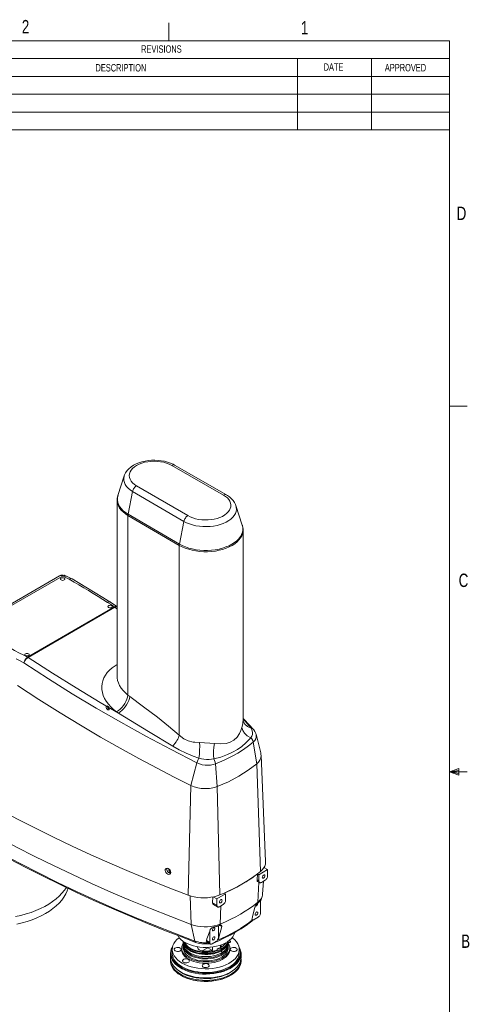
# Model space of a CAD drawing. Extents: x 13 to 426, y 6 to 274.
# Tile 40 of 40: x 339 to 420, y 99 to 274. Entities that reach past the tile are written whole.
import ezdxf

# ---------------------------------------------------------------- set-up
doc = ezdxf.new("R2010")
doc.units = 0
doc.header["$MEASUREMENT"] = 0
doc.styles.add('SLDTEXTSTYLE0', font='txt', dxfattribs={"width": 0.75})

msp = doc.modelspace()

# ---------------------------------------------------------------- linework, layer by layer
at = {"color": 7, "linetype": 'Continuous', "lineweight": 0}
for p, q in [((365.94, 270.31), (365.94, 273.48)), ((321.88, 260.78), (415.96, 260.78)), ((321.88, 257.61), (415.96, 257.61)), ((415.96, 254.43), (321.88, 254.43)), ((415.96, 205.22), (419.13, 205.22)), ((415.96, 140.02), (417.66, 140.63)), ((417.66, 140.63), (417.66, 139.45)), ((415.96, 140.02), (417.66, 140.25)), ((415.96, 140.02), (419.13, 140.02)), ((415.96, 140.02), (417.66, 139.45)), ((415.96, 140.02), (417.66, 139.76))]:
    msp.add_line(p, q, dxfattribs=at)
at = {"color": 7, "linetype": 'Continuous', "lineweight": 15}
for p, q in [((15.91, 270.31), (415.96, 270.31)), ((415.96, 9.96), (415.96, 270.31)), ((321.88, 267.13), (415.96, 267.13)), ((388.85, 267.13), (388.85, 254.43)), ((402.06, 267.13), (402.06, 254.43)), ((321.88, 263.96), (415.96, 263.96)), ((375.67, 189.36), (366.44, 194.64)), ((376.18, 189.41), (366.95, 194.69)), ((357.97, 192.77), (356.85, 189.3)), ((359.46, 189.99), (358.65, 185.94)), ((368.61, 184.66), (359.46, 189.99)), ((360.15, 191.01), (369.31, 185.68)), ((356.71, 188.4), (356.71, 157.02)), ((356.86, 189.32), (356.85, 189.3)), ((379.01, 184), (377.89, 187.47)), ((367.78, 180.39), (358.63, 185.72)), ((358.63, 185.72), (358.63, 153.69)), ((358.65, 185.94), (367.8, 180.61)), ((368.61, 184.66), (367.8, 180.61)), ((379.15, 149.01), (379.15, 183.09)), ((367.78, 180.39), (367.78, 146.57)), ((346.44, 174.96), (330.7, 165.88)), ((346.94, 174.91), (331.21, 165.83)), ((347.26, 174.79), (346.94, 174.91)), ((348.14, 174.36), (347.26, 174.79)), ((340.72, 160.49), (356.2, 169.42)), ((356.29, 169.37), (340.81, 160.43)), ((356.71, 169.03), (356.29, 169.37)), ((358.63, 153.69), (358.94, 153.46)), ((354.97, 151.71), (354.97, 151.76)), ((356.92, 150.5), (356.6, 150.73)), ((382.31, 143.4), (381.47, 146.76)), ((380.98, 145.33), (381.6, 141.47)), ((383.18, 124.02), (382.37, 143.02)), ((370.91, 141.64), (369.83, 137.59)), ((374.25, 141.44), (374.57, 137.41)), ((381.6, 141.47), (382.26, 122.28)), ((369.83, 137.59), (369.38, 118.05)), ((374.57, 137.41), (375.04, 118.11)), ((382.89, 122.97), (383.53, 122.6)), ((382.96, 122.93), (382.97, 123.11)), ((365.7, 122.25), (366.15, 122.05)), ((365.91, 122.06), (365.91, 122.15)), ((366.15, 122.27), (366.15, 122.05)), ((366.24, 122.24), (366.15, 122.27)), ((366.15, 122.05), (366.24, 122.01)), ((366.19, 121.98), (366.19, 122.03)), ((381.66, 120.77), (381.72, 121.85)), ((381.72, 121.85), (381.98, 121.7)), ((381.98, 121.7), (383.53, 122.6)), ((381.98, 120.58), (381.98, 121.7)), ((383.53, 122.6), (383.53, 121.48)), ((381.66, 120.77), (381.98, 120.58)), ((381.76, 120.5), (382.11, 120.29)), ((381.8, 116.78), (381.99, 120.36)), ((383.08, 120.71), (382.43, 120.33)), ((382.65, 118.23), (382.8, 120.54)), ((369.91, 112.83), (369.73, 117.93)), ((373.71, 116.7), (373.76, 117.74)), ((373.84, 117.74), (374.48, 117.37)), ((374.48, 117.37), (376.04, 118.27)), ((375.78, 118.42), (376.04, 118.27)), ((376.04, 118.27), (376.04, 117.16)), ((382.27, 116.92), (382.58, 117.83)), ((373.71, 116.7), (374.48, 116.26)), ((373.89, 116.38), (374.61, 115.97)), ((374.48, 116.26), (374.48, 117.37)), ((375.59, 116.38), (374.93, 116)), ((375.07, 112.9), (375.2, 116.15)), ((381.73, 116.56), (381.8, 116.78)), ((381.77, 116.6), (381.73, 116.56)), ((381.76, 116.51), (381.76, 116.57)), ((382.33, 117.09), (382.26, 117.13)), ((382.26, 116.88), (382.26, 117.12)), ((382.26, 116.88), (382.26, 114.84)), ((381.84, 114.11), (381.13, 113.7)), ((370.54, 109.88), (369.91, 112.83)), ((374.76, 110.51), (374.76, 112.6)), ((375.03, 112.69), (374.98, 112.68)), ((375.35, 112.46), (375.01, 112.66)), ((375.03, 112.69), (375.07, 112.9)), ((380.71, 113.43), (380.81, 113.52)), ((380.82, 113.53), (380.81, 113.52)), ((380.86, 113.56), (380.94, 113.65)), ((373.21, 109.62), (373.21, 111.66)), ((368.5, 109.78), (368.5, 109.39)), ((368.5, 109), (368.5, 108.62)), ((372.61, 109.96), (373.21, 109.62)), ((372.74, 109.69), (373.33, 109.34)), ((373.03, 109.39), (373.12, 109.4)), ((373.12, 109.39), (373.21, 109.41)), ((374.34, 109.78), (373.63, 109.37)), ((373.72, 108.82), (373.72, 108.2)), ((374.11, 109.64), (374.23, 109.69)), ((374.82, 110.48), (374.76, 110.51)), ((375.13, 108.69), (375.13, 109.15)), ((375.27, 108.78), (375.13, 108.86)), ((375.27, 108.78), (375.27, 109.2)), ((376.5, 109.39), (376.5, 109.78)), ((376.5, 108.62), (376.5, 109)), ((366.2, 107.62), (366.2, 106.93)), ((366.53, 108.38), (366.53, 107.71)), ((368.21, 108.62), (368.21, 108.38)), ((371.86, 108.12), (372.86, 108.69)), ((372.79, 108.74), (372.86, 108.69)), ((372.86, 108.69), (373.72, 108.2)), ((373.28, 108.77), (373.33, 108.77)), ((374.54, 108.27), (374.54, 108.43)), ((375.26, 108.46), (374.99, 108.62)), ((375.4, 108.54), (375.13, 108.69)), ((375.13, 108.18), (375.13, 108.21)), ((375.26, 108.11), (375.13, 108.18)), ((375.26, 108.27), (375.26, 108.46)), ((375.26, 107.97), (375.26, 108.11)), ((375.4, 108.05), (375.26, 107.97)), ((375.55, 108.45), (375.27, 108.26)), ((375.27, 108.26), (375.27, 108.42)), ((375.27, 108.42), (375.4, 108.35)), ((375.4, 108.19), (375.27, 108.26)), ((375.4, 108.35), (375.4, 108.54)), ((375.4, 108.05), (375.4, 108.19)), ((376.79, 108.38), (376.79, 108.62)), ((378.47, 107.71), (378.47, 108.38)), ((378.8, 106.93), (378.8, 107.62)), ((366.2, 106.5), (366.2, 106.34)), ((378.8, 106.34), (378.8, 106.5)), ((368.05, 103.77), (368.12, 103.73)), ((376.88, 103.73), (376.96, 103.77))]:
    msp.add_line(p, q, dxfattribs=at)
at = {"color": 7, "linetype": 'Continuous', "lineweight": 15, "flags": 128}
for points in [[(366.95, 194.69), (366.7, 194.83), (366.21, 195.05), (365.69, 195.23), (365.14, 195.37), (364.58, 195.48), (364, 195.54), (363.41, 195.57), (362.83, 195.56), (362.24, 195.51), (361.67, 195.41), (361.12, 195.28), (360.59, 195.11), (360.09, 194.91), (359.62, 194.66), (359.19, 194.38), (358.81, 194.05), (358.48, 193.7), (358.22, 193.32), (358.03, 192.93), (357.98, 192.77)], [(366.44, 194.64), (366, 194.86), (365.52, 195.05), (365, 195.19), (364.45, 195.3), (363.88, 195.36), (363.3, 195.39), (362.72, 195.36), (362.15, 195.3), (361.6, 195.19), (361.08, 195.04), (360.6, 194.85), (360.17, 194.63), (359.78, 194.38), (359.46, 194.1), (359.2, 193.8), (359.02, 193.49), (358.9, 193.16), (358.86, 192.82), (358.9, 192.49), (359.01, 192.16), (359.2, 191.84), (359.45, 191.54), (359.77, 191.26), (360.15, 191.01)], [(366.44, 194.64), (366.56, 194.7), (366.67, 194.73), (366.78, 194.74), (366.88, 194.72), (366.95, 194.69)], [(359.46, 189.99), (359.04, 190.26), (358.68, 190.56), (358.38, 190.88), (358.15, 191.22), (357.99, 191.57), (357.9, 191.93), (357.88, 192.29), (357.94, 192.66), (357.97, 192.77)], [(360.15, 191.01), (360.04, 190.93), (359.92, 190.83), (359.81, 190.72), (359.71, 190.58), (359.63, 190.44), (359.55, 190.29), (359.49, 190.14), (359.46, 189.99)], [(358.63, 185.72), (358.17, 186.01), (357.76, 186.34), (357.42, 186.68), (357.14, 187.04), (356.93, 187.42), (356.79, 187.81), (356.72, 188.21), (356.71, 188.41)], [(356.87, 189.33), (356.79, 189.08), (356.72, 188.65), (356.72, 188.41)], [(356.85, 189.3), (356.83, 189.21), (356.75, 188.81), (356.75, 188.42), (356.82, 188.02), (356.96, 187.64), (357.17, 187.26), (357.45, 186.9), (357.79, 186.55), (358.19, 186.23), (358.65, 185.94)], [(369.31, 185.68), (369.73, 185.47), (370.2, 185.28), (370.7, 185.13), (371.24, 185.02), (371.79, 184.95), (372.35, 184.92), (372.92, 184.93), (373.48, 184.98), (374.02, 185.07), (374.54, 185.2), (375.03, 185.36), (375.48, 185.56), (375.88, 185.8), (376.22, 186.05), (376.51, 186.34), (376.74, 186.64), (376.89, 186.95), (376.98, 187.27), (377, 187.6), (376.94, 187.92), (376.82, 188.24), (376.62, 188.55), (376.37, 188.84), (376.05, 189.11), (375.67, 189.36)], [(376.18, 189.41), (376.11, 189.44), (376.01, 189.45), (375.9, 189.45), (375.79, 189.41), (375.67, 189.36)], [(377.88, 187.48), (377.82, 187.66), (377.64, 188.02), (377.41, 188.37), (377.11, 188.7), (376.76, 189.01), (376.36, 189.29), (376.17, 189.41)], [(377.89, 187.47), (377.96, 187.17), (377.98, 186.8), (377.93, 186.44), (377.8, 186.08), (377.6, 185.73), (377.33, 185.39), (376.99, 185.08), (376.6, 184.79), (376.15, 184.53), (375.64, 184.3), (375.1, 184.1), (374.52, 183.95), (373.91, 183.83), (373.29, 183.76), (372.65, 183.73), (372.01, 183.74), (371.38, 183.79), (370.76, 183.89), (370.17, 184.03), (369.61, 184.2), (369.09, 184.42), (368.61, 184.66)], [(358.65, 185.94), (358.64, 185.91), (358.64, 185.88), (358.63, 185.85), (358.63, 185.82), (358.63, 185.8), (358.63, 185.77), (358.63, 185.74), (358.63, 185.72)], [(368.61, 184.66), (368.65, 184.81), (368.71, 184.97), (368.78, 185.11), (368.87, 185.26), (368.97, 185.39), (369.08, 185.51), (369.19, 185.6), (369.31, 185.68)], [(379.15, 183.08), (379.14, 182.9), (379.07, 182.5), (378.93, 182.1), (378.71, 181.72), (378.43, 181.35), (378.08, 181), (377.67, 180.68), (377.2, 180.38), (376.69, 180.11), (376.12, 179.87), (375.52, 179.67), (374.88, 179.51), (374.22, 179.38), (373.53, 179.3), (372.84, 179.26), (372.14, 179.26), (371.45, 179.3), (370.76, 179.39), (370.1, 179.51), (369.46, 179.68), (368.86, 179.88), (368.3, 180.12), (367.78, 180.39)], [(367.8, 180.61), (368.32, 180.34), (368.88, 180.1), (369.48, 179.9), (370.11, 179.74), (370.77, 179.61), (371.45, 179.53), (372.14, 179.49), (372.84, 179.48), (373.53, 179.53), (374.21, 179.61), (374.87, 179.73), (375.5, 179.9), (376.1, 180.1), (376.67, 180.33), (377.18, 180.6), (377.65, 180.9), (378.05, 181.22), (378.4, 181.57), (378.68, 181.94), (378.9, 182.32), (379.04, 182.71), (379.11, 183.11), (379.11, 183.51), (379.04, 183.91), (379.01, 184)], [(379.15, 183.08), (379.15, 183.2), (379.1, 183.62), (379.01, 183.99)], [(367.78, 180.39), (367.78, 180.42), (367.78, 180.44), (367.79, 180.47), (367.79, 180.5), (367.79, 180.52), (367.79, 180.55), (367.8, 180.58), (367.8, 180.61)], [(346.44, 174.96), (346.44, 174.97), (346.55, 175), (346.67, 175.01), (346.81, 174.98), (346.94, 174.91)], [(347.26, 174.55), (347.13, 174.6), (346.98, 174.61), (346.82, 174.6), (346.69, 174.55), (346.61, 174.47), (346.58, 174.38), (346.61, 174.3), (346.69, 174.22), (346.82, 174.17), (346.98, 174.15), (347.13, 174.17), (347.26, 174.22), (347.35, 174.3), (347.38, 174.38), (347.35, 174.47), (347.26, 174.55)], [(347.29, 175.04), (347.23, 175.05), (347.14, 175.04), (347.04, 174.99), (346.94, 174.91)], [(347.65, 174.9), (347.57, 174.92), (347.47, 174.9), (347.37, 174.86), (347.26, 174.79)], [(347.64, 174.9), (347.52, 174.95), (347.29, 175.03)], [(348.65, 174.41), (348.59, 174.45), (348.04, 174.73), (347.64, 174.9)], [(348.65, 174.41), (348.59, 174.44), (348.49, 174.46), (348.38, 174.45), (348.26, 174.41), (348.14, 174.36)], [(354.98, 170.23), (354.14, 170.76), (353.3, 171.28), (352.45, 171.8), (351.6, 172.32), (350.74, 172.83), (349.88, 173.34), (349.02, 173.85), (348.14, 174.36)], [(355.57, 170.23), (354.15, 171.12), (351.42, 172.78), (348.65, 174.41)], [(355.53, 170.24), (355.43, 170.3), (355.2, 170.31), (354.99, 170.24), (354.98, 170.23)], [(356.2, 169.42), (355.52, 169.88), (354.98, 170.23)], [(356.71, 169.47), (356.67, 169.5), (355.54, 170.25)], [(355.74, 169.65), (355.61, 169.7), (355.46, 169.72), (355.31, 169.7), (355.18, 169.65), (355.09, 169.57), (355.06, 169.49), (355.09, 169.4), (355.18, 169.32), (355.31, 169.27), (355.46, 169.25), (355.61, 169.27), (355.74, 169.32), (355.83, 169.4), (355.86, 169.49), (355.83, 169.57), (355.74, 169.65)], [(356.2, 169.42), (356.32, 169.47), (356.45, 169.5), (356.56, 169.5), (356.67, 169.48), (356.71, 169.47)], [(356.29, 169.37), (356.27, 169.37), (356.26, 169.38), (356.25, 169.39), (356.24, 169.4), (356.23, 169.4), (356.22, 169.41), (356.21, 169.42), (356.2, 169.42)], [(356.71, 169.45), (356.63, 169.46), (356.52, 169.45), (356.41, 169.42), (356.29, 169.37)], [(332.17, 165.14), (333.05, 164.63), (333.93, 164.13), (334.82, 163.64), (335.71, 163.14), (336.6, 162.65), (337.5, 162.16), (338.41, 161.67), (339.31, 161.19)], [(340.08, 159.44), (339.29, 159.84), (338.66, 160.15)], [(339.31, 161.19), (339.93, 160.88), (340.72, 160.49)], [(340.08, 159.44), (340.12, 159.59), (340.17, 159.75), (340.24, 159.9), (340.32, 160.05), (340.41, 160.18), (340.51, 160.3), (340.61, 160.4), (340.72, 160.49)], [(340.81, 160.43), (340.7, 160.35), (340.58, 160.25), (340.48, 160.14), (340.37, 160.01), (340.28, 159.87), (340.2, 159.73), (340.13, 159.58), (340.08, 159.44)], [(340.89, 161.08), (340.77, 161.13), (340.61, 161.14), (340.46, 161.13), (340.33, 161.08), (340.24, 161), (340.21, 160.91), (340.24, 160.82), (340.33, 160.75), (340.46, 160.7), (340.61, 160.68), (340.77, 160.7), (340.89, 160.75), (340.98, 160.82), (341.01, 160.91), (340.98, 161), (340.89, 161.08)], [(340.72, 160.49), (340.73, 160.48), (340.74, 160.47), (340.75, 160.47), (340.76, 160.46), (340.78, 160.45), (340.79, 160.45), (340.8, 160.44), (340.81, 160.43)], [(340.81, 160.43), (345.17, 157.59), (349.37, 154.97), (353.65, 152.4), (356.92, 150.5)], [(370.91, 141.64), (366.31, 143.99), (361.79, 146.39), (357.34, 148.85), (352.97, 151.38), (348.68, 153.95), (344.46, 156.59), (340.08, 159.44)], [(356.6, 150.73), (356.05, 151.16), (355.56, 151.62), (355.13, 152.1), (354.76, 152.6), (354.46, 153.11), (354.22, 153.64), (354.06, 154.17), (353.97, 154.7), (353.96, 155.23), (354.01, 155.76), (354.14, 156.27), (354.34, 156.77), (354.61, 157.25), (354.95, 157.71), (355.36, 158.14), (355.82, 158.55), (356.35, 158.92), (356.71, 159.13)], [(356.71, 157.02), (356.72, 156.8), (356.79, 156.33), (356.93, 155.86), (357.14, 155.39), (357.42, 154.94), (357.76, 154.5), (358.17, 154.08), (358.63, 153.69)], [(369.83, 137.59), (366.9, 139.07), (363.81, 140.67), (360.59, 142.39), (357.22, 144.25), (353.73, 146.23), (350.18, 148.32), (346.52, 150.54), (342.76, 152.9), (338.9, 155.41)], [(356.6, 150.73), (356.92, 150.94), (357.23, 151.2), (357.53, 151.5), (357.81, 151.84), (358.06, 152.21), (358.28, 152.59), (358.44, 152.97), (358.56, 153.34), (358.63, 153.69)], [(356.92, 150.5), (357.24, 150.71), (357.55, 150.97), (357.85, 151.27), (358.13, 151.61), (358.38, 151.98), (358.59, 152.36), (358.76, 152.74), (358.88, 153.11), (358.94, 153.46)], [(358.94, 153.46), (361.43, 151.64), (363.9, 149.75), (365.85, 148.19), (367.78, 146.57)], [(354.74, 151.57), (354.76, 151.68), (354.82, 151.76), (354.91, 151.77), (355.02, 151.74), (355.13, 151.65), (355.22, 151.53), (355.28, 151.38), (355.3, 151.25), (355.28, 151.13), (355.22, 151.06), (355.13, 151.05), (355.02, 151.08), (354.91, 151.17), (354.82, 151.29), (354.76, 151.44), (354.74, 151.57)], [(355.3, 151.19), (355.25, 151.22), (355.14, 151.3), (355.05, 151.43), (354.99, 151.57), (354.97, 151.71)], [(366.61, 144.62), (362.32, 147.22), (356.92, 150.5)], [(380.93, 147.69), (380.36, 148.29), (379.15, 149.52)], [(379.15, 149.46), (379.16, 149.46), (379.91, 148.64), (380.58, 147.82)], [(374.06, 145.07), (375.14, 145.01), (376.15, 145.09), (376.88, 145.32), (377.54, 145.7), (378.09, 146.23), (378.53, 146.87), (378.78, 147.38), (378.97, 147.9)], [(378.97, 147.9), (379.12, 148.59), (379.14, 149.01)], [(380.53, 146.11), (379.92, 146.46), (379.43, 146.9), (379.1, 147.4), (378.97, 147.9)], [(380.59, 147.82), (379.97, 148.09), (379.48, 148.51), (379.17, 149.05), (379.16, 149.14)], [(380.59, 147.82), (380.81, 147.36), (380.86, 147.04), (380.82, 146.71), (380.71, 146.41), (380.53, 146.11)], [(380.92, 147.69), (380.77, 147.79), (380.59, 147.82)], [(381.48, 146.71), (381.43, 146.88), (381.29, 147.2), (381.1, 147.49), (380.93, 147.69), (380.93, 147.69)], [(366.61, 144.62), (366.82, 144.86), (367.02, 145.1), (367.2, 145.35), (367.36, 145.6), (367.5, 145.86), (367.62, 146.1), (367.71, 146.34), (367.78, 146.57)], [(367.78, 146.57), (368.58, 145.93), (369.38, 145.55), (370.25, 145.33), (370.53, 145.29), (371.4, 145.24)], [(380.53, 146.11), (379.64, 145.18), (378.93, 144.57), (378.16, 144.01), (377.3, 143.52), (376.39, 143.09), (375.21, 142.66), (373.95, 142.32)], [(380.98, 145.33), (380.9, 145.61), (380.73, 145.89), (380.53, 146.11)], [(381.47, 146.71), (381.51, 146.54), (381.51, 146.22), (381.42, 145.91), (381.25, 145.62), (380.98, 145.33), (380.98, 145.33), (380.98, 145.33)], [(371.3, 142.46), (370.28, 142.83), (369.01, 143.35), (367.78, 143.96), (366.61, 144.62)], [(371.3, 142.46), (371.38, 143.13), (371.42, 143.86), (371.43, 144.58), (371.4, 145.24)], [(371.4, 145.24), (372.3, 145.19), (373.23, 145.13), (374.06, 145.07)], [(373.95, 142.32), (373.88, 142.98), (373.88, 143.7), (373.94, 144.42), (374.06, 145.07)], [(380.98, 145.33), (380.98, 145.33), (380.13, 144.64), (379.22, 143.99), (378.25, 143.38), (377.23, 142.8), (375.78, 142.08), (374.25, 141.44), (374.25, 141.44)], [(370.91, 141.64), (371.01, 141.94), (371.15, 142.24), (371.3, 142.46)], [(373.95, 142.32), (373.14, 142.22), (372.65, 142.22), (372.14, 142.27), (371.72, 142.35), (371.3, 142.46)], [(374.25, 141.44), (374.2, 141.75), (374.09, 142.06), (373.95, 142.32)], [(382.31, 143.4), (382.32, 143.37), (382.36, 143.13), (382.37, 142.91), (382.31, 142.5), (382.15, 142.12), (381.91, 141.78), (381.6, 141.47)], [(374.25, 141.44), (374.25, 141.44), (373.82, 141.31), (373.36, 141.23), (372.87, 141.2), (372.38, 141.23), (371.89, 141.3), (371.42, 141.43), (370.91, 141.64), (370.91, 141.64)], [(381.6, 141.47), (380.08, 140.3), (378.39, 139.23), (376.55, 138.26), (374.57, 137.41)], [(374.57, 137.41), (374.06, 137.24), (373.48, 137.12), (373.18, 137.08), (372.87, 137.05), (372.54, 137.04), (372.21, 137.04), (371.67, 137.08), (371.08, 137.18), (370.46, 137.34), (369.83, 137.59)], [(329.62, 136.71), (332.67, 134.98), (335.77, 133.28), (338.92, 131.61), (342.12, 129.97), (345.37, 128.37), (348.67, 126.79), (352.01, 125.25), (355.4, 123.74), (358.83, 122.27), (362.3, 120.83), (365.82, 119.42), (369.38, 118.05)], [(329.24, 131.83), (332.36, 130.06), (335.53, 128.33), (338.75, 126.63), (342.02, 124.96), (345.34, 123.32), (348.71, 121.72), (352.13, 120.15), (355.6, 118.61), (359.11, 117.11), (362.67, 115.65), (366.27, 114.22), (369.91, 112.83)], [(330.06, 128.8), (333.16, 127.04), (336.31, 125.31), (339.52, 123.61), (342.77, 121.95), (346.08, 120.32), (349.44, 118.73), (352.84, 117.16), (356.29, 115.64), (359.79, 114.14), (363.33, 112.69), (366.91, 111.27), (370.54, 109.88)], [(330.23, 128.55), (331.72, 127.7), (334.57, 126.1), (337.46, 124.54), (340.4, 123), (343.38, 121.49), (346.4, 120), (349.46, 118.55), (352.57, 117.12), (355.71, 115.72), (358.88, 114.35), (362.1, 113.01), (365.35, 111.7), (368.64, 110.42), (370.7, 109.64)], [(365.78, 122.8), (365.61, 122.84), (365.52, 122.83), (365.42, 122.79), (365.33, 122.71), (365.29, 122.62), (365.27, 122.54), (365.27, 122.5), (365.27, 122.5), (365.27, 122.5), (365.27, 122.5), (365.27, 122.5), (365.27, 122.5), (365.27, 122.5), (365.27, 122.5), (365.27, 122.5), (365.27, 122.5), (365.27, 122.49), (365.27, 122.49), (365.27, 122.49), (365.27, 122.48), (365.27, 122.47), (365.27, 122.45), (365.28, 122.39), (365.3, 122.29), (365.41, 122.09), (365.57, 121.91), (365.75, 121.8)], [(365.87, 122.08), (365.72, 122.21), (365.61, 122.38), (365.54, 122.56), (365.53, 122.73), (365.56, 122.83)], [(382.26, 122.28), (382.58, 122.57), (382.83, 122.88), (383.02, 123.21), (383.14, 123.55), (383.18, 123.9), (383.18, 124.02)], [(365.75, 121.8), (365.94, 121.76), (366.11, 121.81), (366.22, 121.93), (366.26, 122.11), (366.23, 122.31), (366.13, 122.52), (365.97, 122.69), (365.78, 122.8)], [(366.23, 121.98), (366.14, 121.97), (365.97, 122.02), (365.87, 122.08)], [(366.15, 122.27), (366.1, 122.29), (366.06, 122.33), (366.02, 122.37), (365.98, 122.42), (365.95, 122.47), (365.93, 122.52), (365.91, 122.57), (365.9, 122.62), (365.9, 122.67), (365.91, 122.71), (365.91, 122.72)], [(375.04, 118.11), (376.07, 118.55), (377.07, 119.01), (378.03, 119.5), (378.96, 120.01), (379.85, 120.55), (380.7, 121.1), (381.5, 121.68), (382.26, 122.28)], [(375.78, 118.42), (376.61, 118.8), (377.41, 119.19), (378.2, 119.59), (378.96, 120.01), (379.69, 120.45), (380.39, 120.9), (381.07, 121.37), (381.72, 121.85)], [(383.06, 121.51), (383.04, 121.6), (382.99, 121.66), (382.91, 121.67), (382.83, 121.64), (382.74, 121.57), (382.66, 121.47), (382.61, 121.35), (382.59, 121.24), (382.61, 121.15), (382.66, 121.09), (382.74, 121.07), (382.83, 121.1), (382.91, 121.18), (382.99, 121.28), (383.04, 121.39), (383.06, 121.51)], [(383.08, 120.71), (383.17, 120.77), (383.26, 120.84), (383.33, 120.94), (383.4, 121.04), (383.46, 121.15), (383.5, 121.26), (383.52, 121.38), (383.53, 121.48)], [(347.64, 119.42), (347.3, 118.93), (346.86, 118.39), (346.36, 117.88), (345.8, 117.39), (345.19, 116.92), (344.52, 116.47), (343.79, 116.05), (343.02, 115.67), (342.21, 115.31), (341.35, 114.99), (340.46, 114.7), (339.54, 114.44), (338.59, 114.23)], [(381.76, 120.5), (381.7, 120.57), (381.66, 120.7), (381.66, 120.77)], [(381.98, 120.58), (381.99, 120.49), (382.01, 120.41), (382.05, 120.34), (382.11, 120.29), (382.18, 120.27), (382.25, 120.27), (382.34, 120.28), (382.43, 120.33)], [(347.96, 119.27), (347.81, 118.84), (347.55, 118.27), (347.22, 117.71), (346.82, 117.17), (346.36, 116.65), (345.83, 116.14), (345.25, 115.66), (344.61, 115.2), (343.91, 114.77), (343.17, 114.37), (342.37, 114), (341.54, 113.66), (340.66, 113.36), (339.75, 113.09), (338.81, 112.86)], [(369.38, 118.05), (369.9, 117.88), (370.45, 117.74), (371.03, 117.64), (371.62, 117.59), (372.22, 117.57), (372.82, 117.6), (373.41, 117.67), (373.98, 117.78), (374.53, 117.92), (375.04, 118.11)], [(381.8, 116.78), (382.12, 117.08), (382.37, 117.4), (382.54, 117.74), (382.64, 118.09), (382.65, 118.23)], [(373.9, 116.39), (373.77, 116.49), (373.71, 116.64), (373.71, 116.7)], [(374.48, 116.26), (374.49, 116.16), (374.52, 116.08), (374.56, 116.01), (374.61, 115.97), (374.68, 115.94), (374.76, 115.94), (374.84, 115.96), (374.93, 116)], [(375.42, 117.1), (375.4, 117.19), (375.35, 117.25), (375.28, 117.26), (375.19, 117.23), (375.1, 117.16), (375.02, 117.06), (374.97, 116.94), (374.96, 116.83), (374.97, 116.74), (375.02, 116.68), (375.1, 116.66), (375.19, 116.69), (375.28, 116.77), (375.35, 116.87), (375.4, 116.99), (375.42, 117.1)], [(375.07, 112.9), (376.03, 113.32), (376.95, 113.75), (377.85, 114.21), (378.71, 114.69), (379.53, 115.18), (380.32, 115.7), (381.08, 116.23), (381.8, 116.78)], [(375.59, 116.38), (375.68, 116.44), (375.76, 116.52), (375.84, 116.61), (375.91, 116.71), (375.96, 116.82), (376, 116.94), (376.03, 117.05), (376.04, 117.16)], [(381.29, 115.89), (380.83, 114.19), (380.76, 113.91)], [(381.73, 116.56), (381.62, 116.45), (381.5, 116.3), (381.4, 116.14), (381.32, 115.98), (381.29, 115.89)], [(381.4, 116.13), (381.47, 116.12), (381.55, 116.15), (381.63, 116.21), (381.7, 116.31), (381.75, 116.41), (381.76, 116.51)], [(382.26, 117.13), (382.21, 117.06), (382.16, 116.99), (382.1, 116.92), (382.04, 116.85), (381.98, 116.79), (381.91, 116.72), (381.84, 116.66), (381.77, 116.6)], [(382.33, 117.09), (382.36, 117.2), (382.38, 117.26), (382.36, 117.25), (382.29, 117.17), (382.26, 117.13)], [(382.26, 116.88), (382.28, 116.95), (382.33, 117.09)], [(381.32, 114.62), (381.34, 114.74), (381.39, 114.85), (381.46, 114.96), (381.55, 115.03), (381.64, 115.06), (381.72, 115.04), (381.77, 114.99), (381.79, 114.89), (381.77, 114.78), (381.72, 114.66), (381.64, 114.56), (381.55, 114.49), (381.46, 114.46), (381.39, 114.47), (381.34, 114.53), (381.32, 114.62)], [(382.26, 114.84), (382.25, 114.74), (382.23, 114.63), (382.19, 114.53), (382.14, 114.42), (382.07, 114.32), (382, 114.24), (381.92, 114.16), (381.84, 114.11)], [(369.91, 112.83), (370.44, 112.66), (371.01, 112.53), (371.6, 112.45), (372.21, 112.41), (372.82, 112.42), (373.42, 112.47), (374, 112.57), (374.56, 112.72), (375.07, 112.9)], [(374.06, 112.39), (373.83, 112.32), (373.61, 112.21), (373.41, 112.06), (373.3, 111.92), (373.28, 111.86)], [(374.98, 112.68), (374.87, 112.63), (374.76, 112.59), (374.65, 112.55), (374.53, 112.52), (374.42, 112.48), (374.3, 112.45), (374.18, 112.42), (374.06, 112.39)], [(374.23, 109.69), (374.81, 109.94), (375.86, 110.42), (376.89, 110.94), (377.86, 111.49), (378.8, 112.06), (379.69, 112.66), (380.48, 113.25), (380.71, 113.43)], [(374.59, 110.02), (375.32, 110.33), (376.21, 110.75), (377.07, 111.19), (377.89, 111.65), (378.69, 112.13), (379.45, 112.62), (380.17, 113.14), (380.86, 113.67)], [(374.82, 110.48), (374.89, 110.76), (375.35, 112.46)], [(375.35, 112.46), (375.36, 112.59), (375.32, 112.68), (375.22, 112.72), (375.09, 112.71), (375.03, 112.69)], [(380.86, 113.67), (380.82, 113.56), (380.76, 113.48), (380.71, 113.43)], [(380.76, 113.91), (380.74, 113.78), (380.74, 113.76)], [(380.78, 113.7), (380.74, 113.75), (380.74, 113.76)], [(381.13, 113.7), (381.07, 113.67), (381.01, 113.65), (380.95, 113.64), (380.9, 113.64), (380.85, 113.66), (380.81, 113.68), (380.77, 113.72), (380.74, 113.76)], [(380.91, 113.64), (380.9, 113.63), (380.84, 113.55), (380.82, 113.53)], [(380.93, 113.64), (380.88, 113.59), (380.86, 113.56)], [(367.55, 110.83), (367.57, 110.79), (367.79, 110.47), (368.08, 110.16), (368.42, 109.88), (368.82, 109.61), (369.28, 109.38), (369.77, 109.18), (370.3, 109.02), (370.87, 108.89), (371.45, 108.8), (372.05, 108.75), (372.65, 108.74), (373.26, 108.77), (373.85, 108.84), (374.42, 108.95), (374.97, 109.1), (375.48, 109.28), (375.96, 109.49), (376.39, 109.74), (376.76, 110.02), (377.08, 110.31), (377.33, 110.63), (377.52, 110.96), (377.65, 111.3), (377.66, 111.36)], [(372.61, 109.96), (372.72, 110.27), (373.21, 111.66)], [(373.28, 111.86), (373.23, 111.72), (373.21, 111.66)], [(373.68, 110.22), (373.7, 110.33), (373.75, 110.45), (373.83, 110.55), (373.92, 110.62), (374.01, 110.65), (374.08, 110.64), (374.13, 110.58), (374.15, 110.48), (374.13, 110.37), (374.08, 110.25), (374.01, 110.15), (373.92, 110.08), (373.83, 110.05), (373.75, 110.06), (373.7, 110.12), (373.68, 110.22)], [(374.13, 112.11), (374.11, 112.19), (374.07, 112.24), (374, 112.26), (373.92, 112.23), (373.83, 112.16), (373.77, 112.07), (373.72, 111.96), (373.7, 111.86), (373.72, 111.78), (373.77, 111.72), (373.83, 111.71), (373.92, 111.74), (374, 111.8), (374.07, 111.9), (374.11, 112), (374.13, 112.11)], [(378.4, 108.9), (378.6, 108.53), (378.73, 108.15), (378.8, 107.77), (378.79, 107.38), (378.71, 107), (378.56, 106.62), (378.34, 106.25), (378.05, 105.9), (377.7, 105.57), (377.3, 105.27), (376.84, 104.98), (376.33, 104.73), (375.77, 104.52), (375.18, 104.33), (374.56, 104.19), (373.92, 104.08), (373.25, 104.01), (372.59, 103.99), (371.92, 104), (371.25, 104.06), (370.6, 104.16), (369.98, 104.29), (369.38, 104.47), (368.81, 104.68), (368.29, 104.92), (367.82, 105.19), (367.4, 105.49), (367.03, 105.82), (366.73, 106.17), (366.5, 106.53), (366.33, 106.9), (366.23, 107.29), (366.2, 107.67), (366.25, 108.06), (366.36, 108.44), (366.55, 108.81), (366.6, 108.9)], [(367.78, 110.48), (367.74, 110.46), (367.37, 110.14), (367.07, 109.81), (366.83, 109.45), (366.66, 109.09), (366.56, 108.71), (366.53, 108.33), (366.58, 107.95), (366.7, 107.58), (366.88, 107.22), (367.14, 106.87), (367.46, 106.53), (367.84, 106.23), (368.28, 105.94)], [(368.5, 109.53), (368.5, 109.52), (368.33, 109.21), (368.24, 108.9), (368.21, 108.58), (368.25, 108.27), (368.37, 107.96), (368.55, 107.66), (368.8, 107.37), (369.1, 107.11), (369.47, 106.87)], [(368.28, 105.94), (368.77, 105.69), (369.31, 105.47), (369.88, 105.28), (370.49, 105.14), (371.12, 105.03), (371.76, 104.96), (372.42, 104.93), (373.08, 104.95), (373.73, 105.01), (374.36, 105.1), (374.97, 105.24), (375.56, 105.42), (376.1, 105.63), (376.6, 105.88), (377.06, 106.15), (377.45, 106.45), (377.79, 106.78), (378.06, 107.13), (378.27, 107.49), (378.4, 107.86), (378.47, 108.24), (378.46, 108.62), (378.38, 108.99), (378.22, 109.36), (378, 109.72), (377.71, 110.06), (377.36, 110.38), (377.23, 110.48)], [(375.26, 108.11), (374.85, 107.91), (374.4, 107.75), (373.92, 107.62), (373.41, 107.53), (372.89, 107.48), (372.36, 107.47), (371.83, 107.51), (371.32, 107.58), (370.82, 107.69), (370.36, 107.83), (369.93, 108.01), (369.55, 108.22), (369.22, 108.46), (368.95, 108.73), (368.74, 109.01), (368.59, 109.3), (368.52, 109.6), (368.5, 109.82)], [(376.5, 109.39), (376.5, 109.35), (376.45, 109.05), (376.34, 108.74), (376.16, 108.45), (375.91, 108.18), (375.6, 107.93), (375.23, 107.71), (374.82, 107.51), (374.36, 107.35), (373.88, 107.22), (373.36, 107.14), (372.84, 107.09), (372.3, 107.09), (371.77, 107.12), (371.25, 107.2), (370.76, 107.31), (370.29, 107.47), (369.87, 107.65), (369.49, 107.87), (369.17, 108.12), (368.9, 108.38), (368.7, 108.67), (368.57, 108.97), (368.51, 109.28), (368.5, 109.39)], [(375.26, 108.27), (374.85, 108.07), (374.4, 107.91), (373.92, 107.78), (373.41, 107.7), (372.89, 107.65), (372.36, 107.64), (371.83, 107.67), (371.32, 107.74), (370.82, 107.85), (370.36, 107.99), (369.93, 108.17), (369.55, 108.39), (369.22, 108.63), (368.95, 108.89), (368.74, 109.17), (368.59, 109.46), (368.52, 109.77), (368.51, 109.81)], [(376.49, 109.2), (376.5, 108.96), (376.45, 108.66), (376.34, 108.35), (376.16, 108.06), (375.91, 107.79), (375.6, 107.54), (375.23, 107.32), (374.82, 107.12), (374.36, 106.96), (373.88, 106.83), (373.36, 106.75), (372.84, 106.7), (372.3, 106.7), (371.77, 106.73), (371.25, 106.81), (370.76, 106.92), (370.29, 107.08), (369.87, 107.26), (369.49, 107.48), (369.17, 107.73), (368.9, 107.99), (368.7, 108.28), (368.57, 108.58), (368.51, 108.89), (368.52, 109.19), (368.52, 109.2)], [(375.26, 108.46), (374.85, 108.27), (374.4, 108.1), (373.92, 107.98), (373.41, 107.89), (372.89, 107.84), (372.36, 107.83), (371.83, 107.86), (371.32, 107.93), (370.82, 108.04), (370.36, 108.18), (369.93, 108.37), (369.55, 108.58), (369.22, 108.82), (368.95, 109.08), (368.74, 109.36), (368.59, 109.65), (368.55, 109.79)], [(374.54, 108.27), (374.08, 108.12), (373.58, 108.02), (373.07, 107.95), (372.54, 107.93), (372.01, 107.94), (371.49, 108.01), (370.99, 108.11), (370.52, 108.25), (370.09, 108.42), (369.7, 108.63), (369.37, 108.87), (369.1, 109.13), (368.89, 109.41), (368.77, 109.64)], [(369.47, 106.87), (369.88, 106.66), (370.34, 106.48), (370.83, 106.34), (371.35, 106.24), (371.88, 106.17), (372.43, 106.15), (372.98, 106.16), (373.52, 106.22), (374.05, 106.31), (374.55, 106.45), (375.01, 106.61), (375.44, 106.82), (375.81, 107.05), (376.14, 107.31), (376.4, 107.58), (376.6, 107.88), (376.73, 108.19), (376.79, 108.5), (376.78, 108.82), (376.7, 109.14), (376.55, 109.44), (376.5, 109.53)], [(370.54, 109.88), (370.83, 109.79), (371.13, 109.71), (371.45, 109.64), (371.78, 109.6), (372.11, 109.57), (372.44, 109.56), (372.78, 109.58), (372.91, 109.59)], [(370.7, 109.64), (370.66, 109.66), (370.61, 109.71), (370.57, 109.79), (370.54, 109.88)], [(370.7, 109.64), (370.94, 109.56), (371.38, 109.45), (371.83, 109.38), (372.3, 109.35), (372.77, 109.36), (373.04, 109.38)], [(370.98, 108.93), (371.02, 108.71), (371.13, 108.5), (371.32, 108.32), (371.56, 108.19), (371.85, 108.12), (371.86, 108.12)], [(372.74, 109.69), (372.64, 109.76), (372.6, 109.86), (372.61, 109.96)], [(373.04, 109.38), (373.04, 109.38), (373.06, 109.4), (373.08, 109.45), (373.09, 109.48)], [(373.12, 109.39), (373.13, 109.4), (373.15, 109.42), (373.17, 109.44)], [(373.63, 109.37), (373.55, 109.33), (373.47, 109.31), (373.4, 109.32), (373.33, 109.34), (373.28, 109.38), (373.24, 109.45), (373.22, 109.52), (373.21, 109.62)], [(374.11, 109.64), (374.16, 109.67), (374.18, 109.68)], [(374.23, 109.69), (374.27, 109.71), (374.33, 109.77), (374.33, 109.77)], [(374.73, 110.29), (374.7, 110.21), (374.66, 110.14), (374.62, 110.06), (374.57, 109.99), (374.52, 109.93), (374.46, 109.87), (374.4, 109.82), (374.34, 109.78)], [(374.73, 110.29), (374.74, 110.32), (374.74, 110.35), (374.75, 110.38), (374.76, 110.41), (374.76, 110.43), (374.76, 110.46), (374.76, 110.49), (374.76, 110.51)], [(374.73, 110.29), (374.81, 110.45), (374.82, 110.48)], [(376.12, 109.58), (375.91, 109.29), (375.62, 109.02), (375.27, 108.78)], [(376.5, 109.82), (376.48, 109.56), (376.39, 109.25), (376.24, 108.96), (376.02, 108.68), (375.74, 108.42), (375.4, 108.19)], [(376.49, 109.81), (376.48, 109.72), (376.39, 109.42), (376.24, 109.12), (376.02, 108.85), (375.74, 108.59), (375.4, 108.35)], [(376.45, 109.79), (376.39, 109.61), (376.24, 109.31), (376.02, 109.04), (375.74, 108.78), (375.4, 108.54)], [(376.86, 109.87), (376.91, 109.83), (376.93, 109.77), (376.91, 109.72), (376.86, 109.67), (376.78, 109.64), (376.68, 109.63), (376.59, 109.64), (376.51, 109.67), (376.5, 109.68)], [(376.63, 109.91), (376.68, 109.92), (376.78, 109.91), (376.86, 109.87)], [(378.44, 108.73), (378.5, 108.6), (378.63, 108.23), (378.69, 107.85), (378.69, 107.47), (378.61, 107.09), (378.46, 106.72), (378.24, 106.36), (377.96, 106.02), (377.62, 105.69), (377.22, 105.39), (376.77, 105.11), (376.26, 104.86), (375.72, 104.65), (375.14, 104.47), (374.53, 104.33), (373.89, 104.22), (373.24, 104.15), (372.58, 104.13), (371.93, 104.14), (371.27, 104.2), (370.63, 104.3), (370.02, 104.43), (369.43, 104.6), (368.87, 104.81), (368.36, 105.05), (367.89, 105.32), (367.48, 105.61), (367.12, 105.93), (366.82, 106.27), (366.59, 106.63), (366.43, 107), (366.33, 107.37), (366.3, 107.75), (366.35, 108.13), (366.46, 108.51), (366.56, 108.73)], [(366.53, 107.71), (366.53, 107.66), (366.58, 107.28), (366.7, 106.91), (366.88, 106.54), (367.14, 106.19), (367.46, 105.86), (367.84, 105.55), (368.28, 105.27)], [(367.06, 108.12), (367.24, 108.05), (367.45, 108.02), (367.66, 108.03), (367.86, 108.08), (368.01, 108.17), (368.11, 108.29), (368.12, 108.41), (368.07, 108.53), (367.94, 108.63), (367.77, 108.71), (367.56, 108.74), (367.34, 108.73), (367.14, 108.67), (366.99, 108.59), (366.9, 108.47), (366.88, 108.35), (366.94, 108.23), (367.06, 108.12)], [(368.21, 108.38), (368.21, 108.34), (368.25, 108.02), (368.37, 107.71), (368.55, 107.41), (368.8, 107.13), (369.1, 106.86), (369.47, 106.63)], [(368.28, 105.27), (368.77, 105.02), (369.31, 104.8), (369.88, 104.61), (370.49, 104.46), (371.12, 104.36), (371.76, 104.29), (372.42, 104.26), (373.08, 104.28), (373.73, 104.33), (374.36, 104.43), (374.97, 104.57), (375.56, 104.75), (376.1, 104.96), (376.6, 105.2), (377.06, 105.48), (377.45, 105.78), (377.79, 106.11), (378.06, 106.45), (378.27, 106.81), (378.4, 107.19), (378.47, 107.56), (378.47, 107.71)], [(368.5, 108.62), (368.53, 108.35), (368.63, 108.05), (368.8, 107.76), (369.03, 107.48), (369.32, 107.22), (369.67, 106.99)], [(376.06, 108.34), (376.04, 108.3), (375.83, 108.02), (375.56, 107.76), (375.24, 107.53), (374.85, 107.32), (374.43, 107.15), (373.96, 107.01), (373.47, 106.92), (372.96, 106.86), (372.44, 106.84), (371.92, 106.87), (371.41, 106.94), (370.92, 107.04), (370.47, 107.19), (370.05, 107.37), (369.68, 107.58), (369.37, 107.83), (369.11, 108.09), (368.94, 108.34)], [(375.13, 108.18), (374.74, 107.99), (374.3, 107.83), (373.82, 107.71), (373.33, 107.63), (372.82, 107.58), (372.3, 107.58), (371.78, 107.61), (371.28, 107.69), (370.81, 107.8), (370.36, 107.95), (369.95, 108.14), (369.59, 108.35), (369.45, 108.45)], [(369.47, 106.63), (369.88, 106.42), (370.34, 106.24), (370.83, 106.1), (371.35, 105.99), (371.88, 105.93), (372.43, 105.9), (372.98, 105.92), (373.52, 105.97), (374.05, 106.07), (374.55, 106.2), (375.01, 106.37), (375.44, 106.57), (375.81, 106.8), (376.14, 107.06), (376.4, 107.34), (376.6, 107.64), (376.73, 107.94), (376.79, 108.26), (376.79, 108.38)], [(369.67, 106.99), (370.08, 106.79), (370.52, 106.62), (371, 106.48), (371.51, 106.39), (372.04, 106.33), (372.57, 106.32), (373.1, 106.34), (373.62, 106.41), (374.12, 106.51), (374.6, 106.66), (375.03, 106.84), (375.42, 107.05), (375.76, 107.29), (376.04, 107.55), (376.26, 107.83), (376.41, 108.13), (376.49, 108.43), (376.5, 108.62)], [(371.86, 108.12), (372.1, 108.1), (372.33, 108.09), (372.57, 108.08), (372.8, 108.09), (373.03, 108.11), (373.27, 108.13), (373.49, 108.16), (373.72, 108.2)], [(375.13, 108.69), (375.07, 108.66), (375, 108.62), (374.92, 108.59), (374.85, 108.55), (374.78, 108.52), (374.7, 108.49), (374.62, 108.46), (374.54, 108.43)], [(375.18, 108.23), (375.23, 108.19), (375.4, 108.05)], [(377.06, 108.12), (377.24, 108.05), (377.45, 108.02), (377.66, 108.03), (377.86, 108.08), (378.01, 108.17), (378.11, 108.29), (378.12, 108.41), (378.07, 108.53), (377.94, 108.63), (377.77, 108.71), (377.56, 108.74), (377.34, 108.73), (377.14, 108.67), (376.99, 108.59), (376.9, 108.47), (376.88, 108.35), (376.94, 108.23), (377.06, 108.12)], [(378.8, 106.93), (378.79, 106.69), (378.71, 106.3), (378.56, 105.93), (378.34, 105.56), (378.05, 105.21), (377.7, 104.88), (377.3, 104.57), (376.84, 104.29), (376.33, 104.04), (375.77, 103.82), (375.18, 103.64), (374.56, 103.49), (373.92, 103.39), (373.25, 103.32), (372.59, 103.3), (371.92, 103.31), (371.25, 103.37), (370.6, 103.46), (369.98, 103.6), (369.38, 103.77), (368.81, 103.98), (368.29, 104.23), (367.82, 104.5), (367.4, 104.8), (367.03, 105.13), (366.73, 105.47), (366.5, 105.84), (366.33, 106.21), (366.23, 106.59), (366.2, 106.93)], [(378.79, 106.72), (378.8, 106.64), (378.79, 106.26), (378.71, 105.87), (378.56, 105.5), (378.34, 105.13), (378.05, 104.78), (377.7, 104.45), (377.3, 104.14), (376.84, 103.86), (376.33, 103.61), (375.77, 103.39), (375.18, 103.21), (374.56, 103.06), (373.92, 102.96), (373.25, 102.89), (372.59, 102.86), (371.92, 102.88), (371.25, 102.94), (370.6, 103.03), (369.98, 103.17), (369.38, 103.34), (368.81, 103.55), (368.29, 103.8), (367.82, 104.07), (367.4, 104.37), (367.03, 104.7), (366.73, 105.04), (366.5, 105.4), (366.33, 105.78), (366.23, 106.16), (366.2, 106.55), (366.21, 106.72)], [(366.2, 106.34), (366.21, 106.19), (366.27, 105.81), (366.4, 105.43), (366.61, 105.06), (366.87, 104.7), (367.21, 104.37), (367.6, 104.05), (368.05, 103.77)], [(368.05, 103.77), (368.55, 103.51), (369.09, 103.28), (369.67, 103.09), (370.29, 102.93), (370.93, 102.82), (371.58, 102.74), (372.25, 102.7), (372.92, 102.71), (373.59, 102.76), (374.24, 102.84), (374.87, 102.97), (375.48, 103.13), (376.05, 103.33), (376.59, 103.57), (377.07, 103.84), (377.51, 104.13), (377.89, 104.45), (378.2, 104.79), (378.46, 105.15), (378.64, 105.52), (378.76, 105.9), (378.8, 106.29), (378.8, 106.34)], [(368.52, 106.08), (368.7, 106.01), (368.91, 105.98), (369.13, 105.99), (369.32, 106.04), (369.48, 106.13), (369.57, 106.24), (369.59, 106.37), (369.53, 106.49), (369.41, 106.59), (369.23, 106.66), (369.02, 106.7), (368.8, 106.69), (368.61, 106.63), (368.45, 106.54), (368.36, 106.43), (368.34, 106.31), (368.4, 106.19), (368.52, 106.08)], [(372.06, 105.24), (372.24, 105.17), (372.45, 105.13), (372.66, 105.14), (372.86, 105.2), (373.01, 105.29), (373.11, 105.4), (373.12, 105.52), (373.07, 105.64), (372.94, 105.75), (372.77, 105.82), (372.56, 105.85), (372.34, 105.84), (372.14, 105.79), (371.99, 105.7), (371.9, 105.59), (371.88, 105.46), (371.94, 105.34), (372.06, 105.24)], [(377.29, 104.57), (377.26, 104.55), (376.84, 104.26), (376.36, 104), (375.84, 103.77), (375.27, 103.57), (374.67, 103.42), (374.05, 103.3), (373.4, 103.22), (372.75, 103.18), (372.09, 103.19), (371.44, 103.23), (370.8, 103.32), (370.18, 103.45), (369.59, 103.62), (369.03, 103.82), (368.52, 104.06), (368.05, 104.33), (367.71, 104.57)], [(376.88, 103.73), (376.52, 103.53), (376, 103.3), (375.43, 103.1), (374.84, 102.94), (374.21, 102.82), (373.57, 102.73), (372.91, 102.69), (372.25, 102.68), (371.6, 102.72), (370.95, 102.79), (370.32, 102.91), (369.72, 103.06), (369.14, 103.25), (368.61, 103.47), (368.12, 103.73)]]:
    msp.add_lwpolyline(points, dxfattribs=at)
at = {"color": 7, "linetype": 'Continuous', "lineweight": 15}
msp.add_arc((346.94, 174.08), 1.02, 69.9647, 119.9973, dxfattribs=at)

# ---------------------------------------------------------------- texts
at = {"color": 7, "attachment_point": 1, "style": 'SLDTEXTSTYLE0'}
for s, insert, char_height in [('2', (339.7, 274.02), 2.38), ('1', (389.47, 273.81), 2.38), ('REVISIONS', (360.98, 269.5), 1.323), ('DESCRIPTION', (352.84, 266.16), 1.3229), ('DATE', (393.53, 266.29), 1.323), ('APPROVED', (404.45, 266.18), 1.323), ('D', (417.26, 240.75), 2.38), ('C', (417.62, 175.35), 2.38), ('B', (418.07, 111.03), 2.38)]:
    msp.add_mtext(s, dxfattribs=dict(at, insert=insert, char_height=char_height))

doc.saveas('drawing.dxf')
